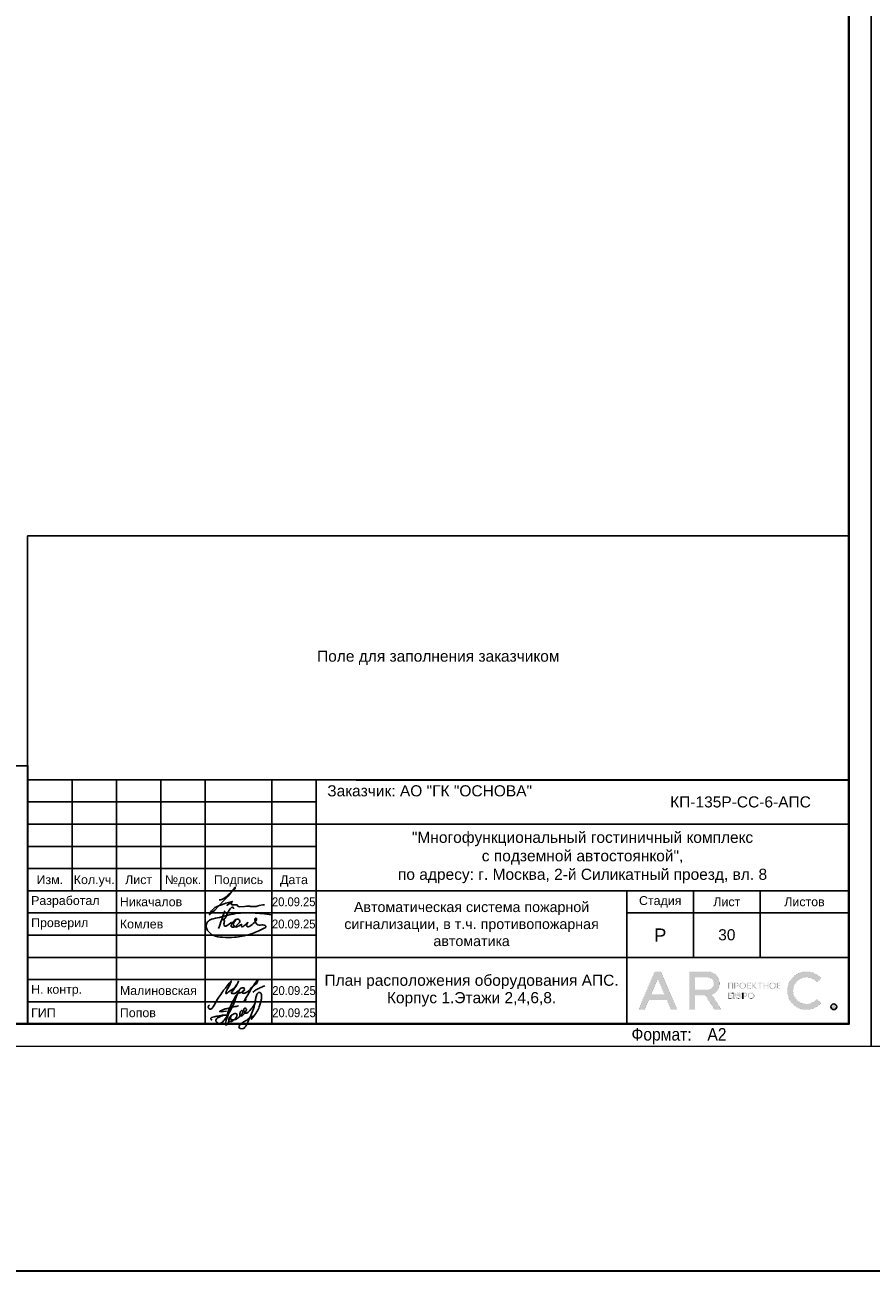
# Model space of a CAD drawing. Header units: millimetres. Extents: x 303602 to 13248484, y -10200551 to -26241.
# Tile 11 of 51: x 491606 to 510667, y -104490 to -76414. Entities that reach past the tile are written whole.
import ezdxf
from ezdxf.enums import TextEntityAlignment as Align

# ---------------------------------------------------------------- set-up
doc = ezdxf.new("R2010")
doc.units = ezdxf.units.MM
doc.layers.get('Defpoints').update_dxf_attribs({"color": 252})
for name, color, linetype, lineweight in [('DB CP Оформление', 7, 'Continuous', 25), ('RC-Извещатели_пожарные', 1, 'Continuous', 30), ('Z-000-P_SCHED', 7, 'Continuous', 20), ('Охрана входов', 252, 'Continuous', 30), ('Рамка', 7, 'Continuous', 18)]:
    doc.layers.add(name, color=color, linetype=linetype, lineweight=lineweight)
doc.layers.add('DB CP Подписи', color=7, linetype='Continuous', lineweight=25, true_color=0x0a45f5)
doc.layers.add('формат', color=250, linetype='Continuous')
doc.styles.add('Arial', font='arial.ttf', dxfattribs={"width": 0.9, "height": 699.9999999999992})
doc.styles.add('CP.Text', font='arial.ttf')
doc.styles.add('CP.Text дата', font='arial.ttf', dxfattribs={"width": 0.9})

# ---------------------------------------------------------------- blocks, each defined once
blk = doc.blocks.new('*U39')
at = {"color": 0, "lineweight": 0}
blk.add_lwpolyline([(-594, 4.393872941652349e-15), (6.661338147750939e-14, 6.661338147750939e-14), (3.331937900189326e-14, 420.0000000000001), (-594.0000000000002, 420.0000000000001)], close=True, dxfattribs=at)
at = {"lineweight": 40}
blk.add_lwpolyline([(-574, 5.000000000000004), (-4.999999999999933, 5.000000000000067), (-4.999999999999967, 415.0000000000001), (-574.0000000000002, 415.0000000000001)], close=True, dxfattribs=at)
at = {"style": 'Arial', "width": 0.9}
blk.add_text('Формат:', height=2.8, dxfattribs=at).set_placement((-53.97311837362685, 1.250000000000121))
at = {"style": 'Arial', "width": 0.9, "flags": 8}
blk.add_attdef('FORMAT', (-36.87188609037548, 1.257088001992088), '', height=2.8, dxfattribs=at)
blk = doc.blocks.new('Попов')
at = {"layer": 'DB CP Подписи', "color": 160, "true_color": 0x0a45f5}
for points in [[(7.394956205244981, 7.032094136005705), (4.284556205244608, 0.8400941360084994), (3.982156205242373, 0.4944941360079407), (3.665356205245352, 0.2583778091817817), (3.190156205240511, 0.09837780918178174), (2.801356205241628, 0.2064941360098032), (2.509696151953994, 0.451294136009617), (2.383756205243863, 0.7680941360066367), (2.429696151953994, 0.9984941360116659), (2.62855620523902, 1.243294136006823), (3.319756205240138, 1.603294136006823), (3.895756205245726, 1.848094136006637), (4.370956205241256, 1.992094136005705), (4.918156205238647, 1.992094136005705)], [(5.979696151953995, 4.069175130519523), (4.859696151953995, -0.1216221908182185), (5.311356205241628, 0.624094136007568), (5.311356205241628, 0.8688941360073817), (5.624396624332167, 1.697142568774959), (6.247356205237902, 2.150494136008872), (6.650556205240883, 2.323294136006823), (6.909756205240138, 2.323294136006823), (7.125756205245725, 2.150494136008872), (7.125756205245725, 1.747294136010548), (6.82335620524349, 1.243294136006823), (6.333756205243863, 0.7968941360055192), (5.714556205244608, 0.5088941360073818), (5.412156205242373, 0.5952941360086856), (5.49855620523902, 1.286494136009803), (5.817585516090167, 1.879286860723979), (5.714556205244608, 1.286494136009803), (5.829756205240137, 0.9552941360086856), (6.146556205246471, 0.8832941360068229), (6.794556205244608, 1.012894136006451), (7.528956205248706, 1.459294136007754), (8.119356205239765, 2.064094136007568), (8.407356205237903, 2.510494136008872), (8.407356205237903, 2.899294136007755), (8.320956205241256, 3.028894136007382), (8.090556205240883, 2.956894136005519), (7.816956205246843, 2.366494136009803), (7.816956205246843, 1.963294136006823), (7.989756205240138, 1.776094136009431), (8.364156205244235, 1.891294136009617), (8.82495620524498, 2.323294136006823), (9.055356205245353, 2.697694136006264), (9.271356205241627, 3.302494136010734), (9.012156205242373, 3.561694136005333), (8.882556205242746, 3.561694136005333), (8.709696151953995, 3.3600941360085), (8.709696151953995, 2.978377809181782), (9.039696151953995, 2.408377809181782), (10.349696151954, 3.378377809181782), (11.11969615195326, 4.410259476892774), (11.27818451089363, 5.133235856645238), (11.35539592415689, 5.654323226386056), (11.38831620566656, 5.819447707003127), (11.35539592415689, 5.654323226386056)], [(7.394956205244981, 7.032094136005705), (6.962956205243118, 6.427294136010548), (4.918156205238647, 1.992094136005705)], [(8.094156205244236, 0.03369413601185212), (8.828556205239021, 0.5520941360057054), (9.980556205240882, 1.272094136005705), (10.85895620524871, 1.761694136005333), (10.41255620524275, 1.084894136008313), (11.57895620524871, 2.611294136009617), (12.16935620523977, 3.84969413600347), (12.471756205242, 4.713694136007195), (12.629696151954, 5.419294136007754), (12.689696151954, 6.2400941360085), (12.54375620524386, 6.945694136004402), (12.34215620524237, 7.075294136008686), (12.03975620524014, 7.075294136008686), (11.64969615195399, 6.6000941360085), (11.379696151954, 5.779294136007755), (11.21895620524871, 4.728094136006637), (10.72935620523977, 3.014494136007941), (9.418956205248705, 0.0336941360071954)], [(3.521356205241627, 2.971294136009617), (3.294445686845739, 2.859738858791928), (4.789696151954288, 2.859738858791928)], [(3.521356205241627, 2.971294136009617), (4.126156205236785, 3.244894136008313), (4.932556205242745, 3.475294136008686), (6.444556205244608, 3.835294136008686), (7.495756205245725, 4.080094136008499)], [(1.534156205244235, 0.8688941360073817), (1.303756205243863, 1.041694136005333), (1.217356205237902, 1.214494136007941), (1.447756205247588, 1.416094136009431), (2.038156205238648, 1.603294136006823), (2.815756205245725, 1.761694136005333), (3.506956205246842, 1.876894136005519), (4.357209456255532, 1.989153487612), (4.918156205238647, 1.992094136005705)]]:
    blk.add_spline(points, degree=3, dxfattribs=at)
at = {"layer": 'DB CP Подписи'}
blk.add_spline([(8.094156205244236, 0.03369413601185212), (7.791756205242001, -0.2544480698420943), (7.618956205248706, -0.4847058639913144), (7.618956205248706, -0.8015058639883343), (7.950156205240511, -1.060705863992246), (8.569356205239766, -1.060705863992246), (8.943756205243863, -0.7583058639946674), (9.116556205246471, -0.4991058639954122), (9.418956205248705, 0.0336941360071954)], degree=3, dxfattribs=at)
blk = doc.blocks.new('A$Cf51998ab')
at = {"layer": 'DB CP Подписи'}
for points in [[(2.024743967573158, 7.175397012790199), (0.02474396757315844, 3.175397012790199), (2.524743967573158, 0.1753970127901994), (9.524743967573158, 6.675397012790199), (17.02474396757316, 19.1753970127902), (23.52474396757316, 28.6753970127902), (29.02474396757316, 35.6753970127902), (35.52474396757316, 43.6753970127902), (36.52474396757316, 44.6753970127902), (30.02474396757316, 30.6753970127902), (28.52474396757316, 26.1753970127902), (28.52474396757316, 25.1753970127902), (31.52474396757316, 26.6753970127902), (36.02474396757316, 30.1753970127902), (43.52474396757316, 36.1753970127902), (45.52474396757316, 39.1753970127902), (47.52474396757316, 42.6753970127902), (47.52474396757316, 43.1753970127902), (48.02474396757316, 44.1753970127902), (40.52474396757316, 31.1753970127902), (37.52474396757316, 25.6753970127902), (40.52474396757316, 25.1753970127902), (47.02474396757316, 28.6753970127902), (47.52474396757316, 29.1753970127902)], [(66.52474396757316, 31.6753970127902), (75.02474396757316, 39.1753970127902), (79.02474396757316, 43.6753970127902), (79.52474396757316, 46.6753970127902), (75.02474396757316, 41.6753970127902), (69.02474396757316, 32.6753970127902), (61.02474396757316, 18.6753970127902), (57.02474396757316, 11.6753970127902), (61.52474396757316, 15.6753970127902)], [(57.52474396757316, 34.1753970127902), (54.52474396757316, 34.1753970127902), (50.02474396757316, 31.1753970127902), (49.52474396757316, 26.1753970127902), (54.02474396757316, 27.6753970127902), (56.02474396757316, 29.1753970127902), (58.02474396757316, 33.1753970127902), (57.52474396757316, 34.1753970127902)], [(59.02474396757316, 30.6753970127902), (55.49455854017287, 28.71229258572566), (55.52474396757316, 25.6753970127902), (57.52474396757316, 25.6753970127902), (62.02474396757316, 27.6753970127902), (65.02474396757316, 29.6753970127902), (65.52474396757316, 30.1753970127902)], [(71.80259313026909, 27.23596012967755), (75.18207571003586, 30.02247973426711), (81.43411698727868, 33.40007838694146), (87.77064376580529, 36.27103771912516), (91.06563812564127, 37.45319772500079)]]:
    blk.add_spline(points, degree=3, dxfattribs=at)
blk = doc.blocks.new('Лого')
at = {"layer": 'DB CP Оформление'}
h = blk.add_hatch(color=0, dxfattribs=at)
edge = h.paths.add_edge_path()
edge.add_line((-3.149615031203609, 491.8564630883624), (-2.145539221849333, 491.0307320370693))
edge.add_arc((-5.466713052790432, 493.7619962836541), 4.300000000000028, 39.43316774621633, 320.5668322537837, ccw=False)
edge.add_line((-2.145539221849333, 496.4932605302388), (-3.149615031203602, 495.6675294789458))
edge.add_arc((-5.466713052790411, 493.7619962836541), 3.000000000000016, 39.43316774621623, 320.5668322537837)
edge = h.paths.add_edge_path()
edge.add_arc((0.7039796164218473, 490.1453402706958), 0.65, 0, 360)
h.paths.add_polyline_path([(-38.91856638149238, 496.3972109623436), (-37.43639440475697, 492.9290438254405), (-40.40073835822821, 492.9290438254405)], flags=16)
edge = h.paths.add_edge_path(flags=16)
edge.add_line((-30.56831019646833, 493.9825875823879), (-27.63778042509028, 493.9825875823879))
edge.add_arc((-27.63778042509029, 495.2825875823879), 1.299999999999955, 270.0000000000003, 360.0000000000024)
edge.add_line((-26.33778042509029, 495.2825875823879), (-26.33778042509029, 495.4512324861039))
edge.add_arc((-27.63778042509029, 495.4512324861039), 1.300000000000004, 359.9999999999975, 449.9999999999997)
edge.add_line((-27.63778042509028, 496.7512324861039), (-30.56831019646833, 496.7512324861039))
edge.add_line((-30.56831019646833, 496.7512324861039), (-30.56831019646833, 493.9825875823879))
h.paths.add_polyline_path([(-35.9689509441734, 489.4953402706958), (-36.88082038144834, 491.6290438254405), (-40.956312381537, 491.6290438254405), (-41.8681818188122, 489.4953402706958), (-43.28192242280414, 489.4953402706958), (-39.6254366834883, 498.0512324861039), (-38.21169607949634, 498.0512324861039), (-34.55521034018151, 489.4953402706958)])
edge = h.paths.add_edge_path()
edge.add_line((-30.56831019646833, 489.4953402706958), (-31.86831019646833, 489.4953402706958))
edge.add_line((-31.86831019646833, 489.4953402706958), (-31.86831019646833, 498.0512324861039))
edge.add_line((-31.86831019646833, 498.0512324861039), (-27.63778042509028, 498.0512324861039))
edge.add_arc((-27.63778042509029, 495.4512324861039), 2.600000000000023, 0, 89.99999999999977, ccw=False)
edge.add_line((-25.03778042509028, 495.4512324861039), (-25.03778042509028, 495.2825875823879))
edge.add_arc((-27.63778042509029, 495.2825875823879), 2.600000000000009, -70.23716168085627, 0, ccw=False)
edge.add_line((-26.75864866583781, 492.8357268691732), (-24.6131234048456, 489.4953402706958))
edge.add_line((-24.6131234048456, 489.4953402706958), (-26.15818166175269, 489.4953402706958))
edge.add_line((-26.15818166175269, 489.4953402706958), (-28.20534579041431, 492.6825875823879))
edge.add_line((-28.20534579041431, 492.6825875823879), (-30.56831019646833, 492.6825875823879))
edge.add_line((-30.56831019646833, 492.6825875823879), (-30.56831019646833, 489.4953402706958))
edge = h.paths.add_edge_path(flags=16)
edge.add_line((-21.27053753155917, 492.6928723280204), (-21.27053753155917, 492.5228723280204))
edge.add_arc((-20.82053753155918, 492.5228723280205), 0.4499999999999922, 180.0000000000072, 270.0000000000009)
edge.add_line((-20.82053753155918, 492.0728723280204), (-20.69150461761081, 492.0728723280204))
edge.add_arc((-20.6915046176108, 492.5228723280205), 0.4500000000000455, 269.9999999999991, 359.9999999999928)
edge.add_line((-20.24150461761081, 492.5228723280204), (-20.24150461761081, 492.6928723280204))
edge.add_arc((-20.69150461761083, 492.6928723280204), 0.4500000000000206, 0, 89.99999999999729)
edge.add_line((-20.69150461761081, 493.1428723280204), (-20.82053753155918, 493.1428723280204))
edge.add_arc((-20.82053753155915, 492.6928723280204), 0.4500000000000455, 90.00000000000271, 180)
edge = h.paths.add_edge_path(flags=17)
edge.add_line((-21.62964566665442, 491.9228723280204), (-21.62964566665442, 492.5328723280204))
edge.add_line((-21.62964566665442, 492.5328723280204), (-21.45053753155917, 492.5328723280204))
edge.add_line((-21.45053753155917, 492.5328723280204), (-21.45053753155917, 492.5228723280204))
edge.add_arc((-20.85053753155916, 492.5228723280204), 0.6000000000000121, 180, 269.999999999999)
edge.add_line((-20.85053753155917, 491.9228723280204), (-20.66150461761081, 491.9228723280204))
edge.add_arc((-20.66150461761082, 492.5228723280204), 0.6000000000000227, 270.000000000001, 360)
edge.add_line((-20.06150461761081, 492.5228723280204), (-20.06150461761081, 492.6928723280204))
edge.add_arc((-20.66150461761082, 492.6928723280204), 0.6000000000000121, 0, 89.99999999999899)
edge.add_line((-20.66150461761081, 493.2928723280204), (-20.85053753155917, 493.2928723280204))
edge.add_arc((-20.85053753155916, 492.6928723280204), 0.6000000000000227, 90.00000000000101, 180)
edge.add_line((-21.45053753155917, 492.6928723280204), (-21.45053753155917, 492.6828723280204))
edge.add_line((-21.45053753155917, 492.6828723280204), (-21.62964566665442, 492.6828723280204))
edge.add_line((-21.62964566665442, 492.6828723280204), (-21.62964566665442, 493.2928723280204))
edge.add_line((-21.62964566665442, 493.2928723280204), (-21.80964566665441, 493.2928723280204))
edge.add_line((-21.80964566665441, 493.2928723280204), (-21.80964566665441, 491.9228723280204))
edge.add_line((-21.80964566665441, 491.9228723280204), (-21.62964566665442, 491.9228723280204))
edge = h.paths.add_edge_path(flags=16)
edge.add_line((-18.44160413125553, 492.6928723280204), (-18.44160413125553, 492.5228723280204))
edge.add_arc((-17.99160413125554, 492.5228723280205), 0.4499999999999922, 180.0000000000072, 270.0000000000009)
edge.add_line((-17.99160413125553, 492.0728723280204), (-17.86257121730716, 492.0728723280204))
edge.add_arc((-17.86257121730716, 492.5228723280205), 0.4500000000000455, 269.9999999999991, 359.9999999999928)
edge.add_line((-17.41257121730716, 492.5228723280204), (-17.41257121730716, 492.6928723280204))
edge.add_arc((-17.86257121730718, 492.6928723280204), 0.4500000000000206, 0, 89.99999999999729)
edge.add_line((-17.86257121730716, 493.1428723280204), (-17.99160413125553, 493.1428723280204))
edge.add_arc((-17.99160413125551, 492.6928723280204), 0.4500000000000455, 90.00000000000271, 180)
edge = h.paths.add_edge_path()
edge.add_line((-18.62160413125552, 492.6928723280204), (-18.62160413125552, 492.5228723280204))
edge.add_arc((-18.02160413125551, 492.5228723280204), 0.6000000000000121, 180, 269.999999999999)
edge.add_line((-18.02160413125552, 491.9228723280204), (-17.83257121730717, 491.9228723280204))
edge.add_arc((-17.83257121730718, 492.5228723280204), 0.6000000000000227, 270.000000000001, 360)
edge.add_line((-17.23257121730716, 492.5228723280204), (-17.23257121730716, 492.6928723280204))
edge.add_arc((-17.83257121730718, 492.6928723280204), 0.6000000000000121, 0, 89.99999999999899)
edge.add_line((-17.83257121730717, 493.2928723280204), (-18.02160413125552, 493.2928723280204))
edge.add_arc((-18.02160413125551, 492.6928723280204), 0.6000000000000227, 90.00000000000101, 180)
edge = h.paths.add_edge_path(flags=16)
edge.add_line((-13.61226025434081, 494.9777851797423), (-13.61226025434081, 494.8077851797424))
edge.add_arc((-13.16226025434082, 494.8077851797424), 0.4499999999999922, 180.0000000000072, 270.0000000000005)
edge.add_line((-13.16226025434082, 494.3577851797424), (-13.03322734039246, 494.3577851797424))
edge.add_arc((-13.03322734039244, 494.8077851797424), 0.4500000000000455, 269.9999999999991, 359.9999999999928)
edge.add_line((-12.58322734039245, 494.8077851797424), (-12.58322734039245, 494.9777851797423))
edge.add_arc((-13.03322734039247, 494.9777851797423), 0.4500000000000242, 0, 89.99999999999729)
edge.add_line((-13.03322734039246, 495.4277851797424), (-13.16226025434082, 495.4277851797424))
edge.add_arc((-13.16226025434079, 494.9777851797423), 0.4500000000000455, 90.00000000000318, 180)
edge = h.paths.add_edge_path()
edge.add_line((-13.79226025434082, 494.9777851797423), (-13.79226025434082, 494.8077851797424))
edge.add_arc((-13.19226025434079, 494.8077851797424), 0.6000000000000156, 180, 269.9999999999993)
edge.add_line((-13.19226025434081, 494.2077851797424), (-13.00322734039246, 494.2077851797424))
edge.add_arc((-13.00322734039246, 494.8077851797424), 0.6000000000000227, 270.000000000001, 360)
edge.add_line((-12.40322734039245, 494.8077851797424), (-12.40322734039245, 494.9777851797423))
edge.add_arc((-13.00322734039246, 494.9777851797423), 0.6000000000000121, 0, 89.99999999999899)
edge.add_line((-13.00322734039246, 495.5777851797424), (-13.19226025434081, 495.5777851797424))
edge.add_arc((-13.19226025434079, 494.9777851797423), 0.6000000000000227, 90.00000000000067, 180)
edge = h.paths.add_edge_path(flags=16)
edge.add_line((-20.28705089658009, 494.9777851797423), (-20.28705089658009, 494.8077851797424))
edge.add_arc((-19.8370508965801, 494.8077851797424), 0.4499999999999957, 180.0000000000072, 270.0000000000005)
edge.add_line((-19.83705089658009, 494.3577851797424), (-19.70801798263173, 494.3577851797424))
edge.add_arc((-19.70801798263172, 494.8077851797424), 0.4500000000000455, 269.9999999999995, 359.9999999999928)
edge.add_line((-19.25801798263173, 494.8077851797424), (-19.25801798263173, 494.9777851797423))
edge.add_arc((-19.70801798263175, 494.9777851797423), 0.4500000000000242, 0, 89.99999999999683)
edge.add_line((-19.70801798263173, 495.4277851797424), (-19.83705089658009, 495.4277851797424))
edge.add_arc((-19.83705089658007, 494.9777851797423), 0.4500000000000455, 90.00000000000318, 180)
edge = h.paths.add_edge_path()
edge.add_line((-20.46705089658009, 494.9777851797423), (-20.46705089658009, 494.8077851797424))
edge.add_arc((-19.86705089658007, 494.8077851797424), 0.6000000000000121, 180, 269.999999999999)
edge.add_line((-19.86705089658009, 494.2077851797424), (-19.67801798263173, 494.2077851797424))
edge.add_arc((-19.67801798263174, 494.8077851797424), 0.6000000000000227, 270.000000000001, 360)
edge.add_line((-19.07801798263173, 494.8077851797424), (-19.07801798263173, 494.9777851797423))
edge.add_arc((-19.67801798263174, 494.9777851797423), 0.6000000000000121, 0, 89.99999999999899)
edge.add_line((-19.67801798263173, 495.5777851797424), (-19.86705089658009, 495.5777851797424))
edge.add_arc((-19.86705089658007, 494.9777851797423), 0.6000000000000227, 90.00000000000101, 180)
edge = h.paths.add_edge_path(flags=16)
edge.add_arc((-19.22667760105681, 492.7878723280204), 0.1800000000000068, 270.0000000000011, 360)
edge.add_line((-19.04667760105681, 492.7878723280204), (-19.0466776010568, 492.9328723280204))
edge.add_arc((-19.22667760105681, 492.9328723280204), 0.1800000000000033, 0, 89.99999999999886)
edge.add_line((-19.2266776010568, 493.1128723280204), (-19.63443714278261, 493.1128723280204))
edge.add_line((-19.63443714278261, 493.1128723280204), (-19.6344371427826, 492.6078723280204))
edge.add_line((-19.6344371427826, 492.6078723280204), (-19.22667760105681, 492.6078723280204))
edge = h.paths.add_edge_path()
edge.add_line((-19.63443714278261, 491.9228723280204), (-19.81443714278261, 491.9228723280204))
edge.add_line((-19.81443714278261, 491.9228723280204), (-19.81443714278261, 493.2928723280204))
edge.add_line((-19.81443714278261, 493.2928723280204), (-19.2266776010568, 493.2928723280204))
edge.add_arc((-19.2266776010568, 492.9328723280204), 0.3600000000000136, 0, 89.99999999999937, ccw=False)
edge.add_line((-18.8666776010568, 492.9328723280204), (-18.86667760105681, 492.7878723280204))
edge.add_arc((-19.22667760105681, 492.7878723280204), 0.3600000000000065, -89.99999999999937, 0, ccw=False)
edge.add_line((-19.22667760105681, 492.4278723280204), (-19.63443714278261, 492.4278723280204))
edge.add_line((-19.63443714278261, 492.4278723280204), (-19.63443714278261, 491.9228723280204))
edge = h.paths.add_edge_path(flags=16)
edge.add_line((-22.41432519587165, 492.0728723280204), (-22.81592550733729, 492.0728723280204))
edge.add_line((-22.81592550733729, 492.0728723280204), (-22.81592550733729, 492.5700955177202))
edge.add_line((-22.81592550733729, 492.5700955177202), (-22.41432519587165, 492.5700955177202))
edge.add_arc((-22.41432519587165, 492.3900955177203), 0.17999999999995, -1.807620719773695e-11, 89.99999999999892, ccw=False)
edge.add_line((-22.23432519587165, 492.3900955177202), (-22.23432519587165, 492.2528723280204))
edge.add_arc((-22.41432519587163, 492.2528723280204), 0.1799999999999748, -90.00000000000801, 0, ccw=False)
h.paths.add_polyline_path([(-16.95626591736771, 495.5777851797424), (-17.51223811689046, 494.9677851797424), (-17.55459530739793, 494.9677851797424), (-17.55459530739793, 495.5777851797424), (-17.73459530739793, 495.5777851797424), (-17.73459530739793, 494.2077851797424), (-17.55459530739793, 494.2077851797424), (-17.55459530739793, 494.8177851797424), (-17.47826675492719, 494.8177851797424), (-16.92229455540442, 494.2077851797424), (-16.67874821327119, 494.2077851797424), (-17.32006333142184, 494.9114214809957), (-16.71271957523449, 495.5777851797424)])
edge = h.paths.add_edge_path()
edge.add_line((-22.10894538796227, 493.1128723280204), (-22.8159255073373, 493.1128723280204))
edge.add_line((-22.8159255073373, 493.1128723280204), (-22.81592550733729, 492.7200955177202))
edge.add_line((-22.81592550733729, 492.7200955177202), (-22.41432519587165, 492.7200955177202))
edge.add_arc((-22.41432519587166, 492.3600955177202), 0.3600000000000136, 0, 89.99999999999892, ccw=False)
edge.add_line((-22.05432519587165, 492.3600955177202), (-22.05432519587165, 492.2828723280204))
edge.add_arc((-22.41432519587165, 492.2828723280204), 0.3600000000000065, -89.99999999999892, 0, ccw=False)
edge.add_line((-22.41432519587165, 491.9228723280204), (-23.01592550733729, 491.9228723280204))
edge.add_line((-23.01592550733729, 491.9228723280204), (-23.01592550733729, 493.2928723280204))
edge.add_line((-23.01592550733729, 493.2928723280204), (-22.10894538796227, 493.2928723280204))
edge.add_line((-22.10894538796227, 493.2928723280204), (-22.10894538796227, 493.1128723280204))
h.paths.add_polyline_path([(-15.99401623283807, 495.3977851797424), (-16.45775531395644, 495.3977851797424), (-16.45775531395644, 495.5777851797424), (-15.35027715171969, 495.5777851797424), (-15.35027715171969, 495.3977851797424), (-15.81401623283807, 495.3977851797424), (-15.81401623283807, 494.2077851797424), (-15.99401623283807, 494.2077851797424)])
h.paths.add_polyline_path([(-14.219327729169, 494.9827851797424), (-14.219327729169, 495.5777851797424), (-14.039327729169, 495.5777851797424), (-14.039327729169, 494.2077851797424), (-14.219327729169, 494.2077851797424), (-14.219327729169, 494.8027851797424), (-14.92320967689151, 494.8027851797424), (-14.92320967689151, 494.2077851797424), (-15.10320967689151, 494.2077851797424), (-15.10320967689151, 495.5777851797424), (-14.92320967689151, 495.5777851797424), (-14.92320967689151, 494.9827851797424)])
h.paths.add_polyline_path([(-11.97615986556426, 494.8027851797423), (-11.97615986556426, 494.3877851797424), (-11.30687213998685, 494.3877851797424), (-11.30687213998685, 494.2077851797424), (-12.15615986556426, 494.2077851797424), (-12.15615986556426, 495.5777851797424), (-11.30687213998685, 495.5777851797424), (-11.30687213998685, 495.3977851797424), (-11.97615986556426, 495.3977851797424), (-11.97615986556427, 494.9827851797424), (-11.34484040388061, 494.9827851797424), (-11.34484040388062, 494.8027851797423)])
edge = h.paths.add_edge_path(flags=16)
edge.add_arc((-21.07411837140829, 495.0727851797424), 0.1800000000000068, 270.0000000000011, 360)
edge.add_line((-20.89411837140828, 495.0727851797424), (-20.89411837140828, 495.2177851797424))
edge.add_arc((-21.07411837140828, 495.2177851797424), 0.1800000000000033, 0, 89.99999999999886)
edge.add_line((-21.07411837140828, 495.3977851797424), (-21.48187791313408, 495.3977851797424))
edge.add_line((-21.48187791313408, 495.3977851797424), (-21.48187791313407, 494.8927851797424))
edge.add_line((-21.48187791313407, 494.8927851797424), (-21.07411837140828, 494.8927851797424))
h.paths.add_polyline_path([(-22.81592550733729, 494.2077851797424), (-23.01592550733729, 494.2077851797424), (-23.01592550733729, 495.5777851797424), (-21.90894538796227, 495.5777851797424), (-21.90894538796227, 494.2077851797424), (-22.10894538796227, 494.2077851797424), (-22.10894538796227, 495.3977851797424), (-22.81592550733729, 495.3977851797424)])
h.paths.add_polyline_path([(-18.65095050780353, 494.8027851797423), (-18.65095050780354, 494.3877851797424), (-17.98166278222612, 494.3877851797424), (-17.98166278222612, 494.2077851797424), (-18.83095050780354, 494.2077851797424), (-18.83095050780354, 495.5777851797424), (-17.98166278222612, 495.5777851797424), (-17.98166278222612, 495.3977851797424), (-18.65095050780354, 495.3977851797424), (-18.65095050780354, 494.9827851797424), (-18.01963104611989, 494.9827851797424), (-18.01963104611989, 494.8027851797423)])
edge = h.paths.add_edge_path()
edge.add_line((-21.48187791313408, 494.2077851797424), (-21.66187791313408, 494.2077851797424))
edge.add_line((-21.66187791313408, 494.2077851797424), (-21.66187791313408, 495.5777851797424))
edge.add_line((-21.66187791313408, 495.5777851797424), (-21.07411837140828, 495.5777851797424))
edge.add_arc((-21.07411837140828, 495.2177851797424), 0.3600000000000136, 0, 89.99999999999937, ccw=False)
edge.add_line((-20.71411837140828, 495.2177851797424), (-20.71411837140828, 495.0727851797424))
edge.add_arc((-21.07411837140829, 495.0727851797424), 0.3600000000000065, -89.99999999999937, 0, ccw=False)
edge.add_line((-21.07411837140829, 494.7127851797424), (-21.48187791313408, 494.7127851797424))
edge.add_line((-21.48187791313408, 494.7127851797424), (-21.48187791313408, 494.2077851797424))
edge = h.paths.add_edge_path()
edge.add_line((-19.81443714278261, 493.2928723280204), (-19.81443714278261, 491.9228723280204))
edge.add_line((-22.10894538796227, 493.2928723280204), (-22.10894538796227, 493.1128723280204))
at = {"layer": 'DB CP Оформление', "color": 0}
for p, q in [((-22.10894538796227, 493.2928723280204), (-22.10894538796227, 493.1128723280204)), ((-19.81443714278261, 493.2928723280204), (-19.81443714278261, 491.9228723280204))]:
    blk.add_line(p, q, dxfattribs=at)
at = {"layer": 'DB CP Оформление', "color": 0, "const_width": 0.01}
for points in [[(-35.9689509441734, 489.4953402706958), (-36.88082038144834, 491.6290438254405), (-40.956312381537, 491.6290438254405), (-41.8681818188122, 489.4953402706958), (-43.28192242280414, 489.4953402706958), (-39.6254366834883, 498.0512324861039), (-38.21169607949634, 498.0512324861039), (-34.55521034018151, 489.4953402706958)], [(-38.91856638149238, 496.3972109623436), (-37.43639440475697, 492.9290438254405), (-40.40073835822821, 492.9290438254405)], [(-22.81592550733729, 494.2077851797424), (-23.01592550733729, 494.2077851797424), (-23.01592550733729, 495.5777851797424), (-21.90894538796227, 495.5777851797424), (-21.90894538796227, 494.2077851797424), (-22.10894538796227, 494.2077851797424), (-22.10894538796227, 495.3977851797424), (-22.81592550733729, 495.3977851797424)], [(-18.65095050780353, 494.8027851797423), (-18.65095050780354, 494.3877851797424), (-17.98166278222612, 494.3877851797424), (-17.98166278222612, 494.2077851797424), (-18.83095050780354, 494.2077851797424), (-18.83095050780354, 495.5777851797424), (-17.98166278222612, 495.5777851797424), (-17.98166278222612, 495.3977851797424), (-18.65095050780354, 495.3977851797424), (-18.65095050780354, 494.9827851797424), (-18.01963104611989, 494.9827851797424), (-18.01963104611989, 494.8027851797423)], [(-16.95626591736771, 495.5777851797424), (-17.51223811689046, 494.9677851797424), (-17.55459530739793, 494.9677851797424), (-17.55459530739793, 495.5777851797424), (-17.73459530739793, 495.5777851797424), (-17.73459530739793, 494.2077851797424), (-17.55459530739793, 494.2077851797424), (-17.55459530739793, 494.8177851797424), (-17.47826675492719, 494.8177851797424), (-16.92229455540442, 494.2077851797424), (-16.67874821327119, 494.2077851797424), (-17.32006333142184, 494.9114214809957), (-16.71271957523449, 495.5777851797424)], [(-15.99401623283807, 495.3977851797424), (-16.45775531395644, 495.3977851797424), (-16.45775531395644, 495.5777851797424), (-15.35027715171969, 495.5777851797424), (-15.35027715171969, 495.3977851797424), (-15.81401623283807, 495.3977851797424), (-15.81401623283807, 494.2077851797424), (-15.99401623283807, 494.2077851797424)], [(-14.219327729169, 494.9827851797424), (-14.219327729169, 495.5777851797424), (-14.039327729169, 495.5777851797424), (-14.039327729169, 494.2077851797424), (-14.219327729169, 494.2077851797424), (-14.219327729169, 494.8027851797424), (-14.92320967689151, 494.8027851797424), (-14.92320967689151, 494.2077851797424), (-15.10320967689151, 494.2077851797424), (-15.10320967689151, 495.5777851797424), (-14.92320967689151, 495.5777851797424), (-14.92320967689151, 494.9827851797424)], [(-11.97615986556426, 494.8027851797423), (-11.97615986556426, 494.3877851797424), (-11.30687213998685, 494.3877851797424), (-11.30687213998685, 494.2077851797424), (-12.15615986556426, 494.2077851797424), (-12.15615986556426, 495.5777851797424), (-11.30687213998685, 495.5777851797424), (-11.30687213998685, 495.3977851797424), (-11.97615986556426, 495.3977851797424), (-11.97615986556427, 494.9827851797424), (-11.34484040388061, 494.9827851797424), (-11.34484040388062, 494.8027851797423)]]:
    blk.add_lwpolyline(points, close=True, dxfattribs=at)
for points in [[(-30.56831019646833, 489.4953402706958), (-31.86831019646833, 489.4953402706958), (-31.86831019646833, 498.0512324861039), (-27.63778042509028, 498.0512324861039, -0.414213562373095), (-25.03778042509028, 495.4512324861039), (-25.03778042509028, 495.2825875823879, -0.316436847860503), (-26.75864866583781, 492.8357268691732), (-24.6131234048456, 489.4953402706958), (-26.15818166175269, 489.4953402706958), (-28.20534579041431, 492.6825875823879), (-30.56831019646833, 492.6825875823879)], [(-3.149615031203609, 491.8564630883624), (-2.145539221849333, 491.0307320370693, -2.790346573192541), (-2.145539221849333, 496.4932605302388), (-3.149615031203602, 495.6675294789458, 2.790346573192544)], [(-30.56831019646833, 493.9825875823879), (-27.63778042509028, 493.9825875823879, 0.414213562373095), (-26.33778042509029, 495.2825875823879), (-26.33778042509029, 495.4512324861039, 0.414213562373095), (-27.63778042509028, 496.7512324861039), (-30.56831019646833, 496.7512324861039)], [(-21.48187791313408, 494.2077851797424), (-21.66187791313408, 494.2077851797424), (-21.66187791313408, 495.5777851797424), (-21.07411837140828, 495.5777851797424, -0.4142135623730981), (-20.71411837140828, 495.2177851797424), (-20.71411837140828, 495.0727851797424, -0.4142135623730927), (-21.07411837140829, 494.7127851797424), (-21.48187791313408, 494.7127851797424)], [(-21.07411837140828, 494.8927851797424, 0.4142135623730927), (-20.89411837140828, 495.0727851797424), (-20.89411837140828, 495.2177851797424, 0.4142135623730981), (-21.07411837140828, 495.3977851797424), (-21.48187791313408, 495.3977851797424), (-21.48187791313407, 494.8927851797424)], [(-20.46705089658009, 494.9777851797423), (-20.46705089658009, 494.8077851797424, 0.414213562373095), (-19.86705089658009, 494.2077851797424), (-19.67801798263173, 494.2077851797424, 0.414213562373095), (-19.07801798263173, 494.8077851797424), (-19.07801798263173, 494.9777851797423, 0.414213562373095), (-19.67801798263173, 495.5777851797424), (-19.86705089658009, 495.5777851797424, 0.414213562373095)], [(-20.28705089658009, 494.9777851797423), (-20.28705089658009, 494.8077851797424, 0.414213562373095), (-19.83705089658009, 494.3577851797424), (-19.70801798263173, 494.3577851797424, 0.414213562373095), (-19.25801798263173, 494.8077851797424), (-19.25801798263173, 494.9777851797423, 0.414213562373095), (-19.70801798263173, 495.4277851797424), (-19.83705089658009, 495.4277851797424, 0.414213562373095)], [(-13.79226025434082, 494.9777851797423), (-13.79226025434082, 494.8077851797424, 0.414213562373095), (-13.19226025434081, 494.2077851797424), (-13.00322734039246, 494.2077851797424, 0.414213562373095), (-12.40322734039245, 494.8077851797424), (-12.40322734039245, 494.9777851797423, 0.414213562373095), (-13.00322734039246, 495.5777851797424), (-13.19226025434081, 495.5777851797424, 0.414213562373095)], [(-13.61226025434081, 494.9777851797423), (-13.61226025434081, 494.8077851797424, 0.414213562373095), (-13.16226025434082, 494.3577851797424), (-13.03322734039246, 494.3577851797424, 0.414213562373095), (-12.58322734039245, 494.8077851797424), (-12.58322734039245, 494.9777851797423, 0.414213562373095), (-13.03322734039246, 495.4277851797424), (-13.16226025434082, 495.4277851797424, 0.414213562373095)], [(-22.10894538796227, 493.1128723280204), (-22.8159255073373, 493.1128723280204), (-22.81592550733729, 492.7200955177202), (-22.41432519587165, 492.7200955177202, -0.4142135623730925), (-22.05432519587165, 492.3600955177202), (-22.05432519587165, 492.2828723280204, -0.4142135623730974), (-22.41432519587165, 491.9228723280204), (-23.01592550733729, 491.9228723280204), (-23.01592550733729, 493.2928723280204), (-22.10894538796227, 493.2928723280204)], [(-22.41432519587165, 492.0728723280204), (-22.81592550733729, 492.0728723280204), (-22.81592550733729, 492.5700955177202), (-22.41432519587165, 492.5700955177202, -0.4142135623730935), (-22.23432519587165, 492.3900955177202), (-22.23432519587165, 492.2528723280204, -0.4142135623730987)], [(-21.62964566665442, 491.9228723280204), (-21.62964566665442, 492.5328723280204), (-21.45053753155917, 492.5328723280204), (-21.45053753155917, 492.5228723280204, 0.414213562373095), (-20.85053753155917, 491.9228723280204), (-20.66150461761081, 491.9228723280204, 0.414213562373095), (-20.06150461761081, 492.5228723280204), (-20.06150461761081, 492.6928723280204, 0.414213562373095), (-20.66150461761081, 493.2928723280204), (-20.85053753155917, 493.2928723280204, 0.414213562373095), (-21.45053753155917, 492.6928723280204), (-21.45053753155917, 492.6828723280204), (-21.62964566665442, 492.6828723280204), (-21.62964566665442, 493.2928723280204), (-21.80964566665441, 493.2928723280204), (-21.80964566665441, 491.9228723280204)], [(-21.27053753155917, 492.6928723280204), (-21.27053753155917, 492.5228723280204, 0.414213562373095), (-20.82053753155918, 492.0728723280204), (-20.69150461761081, 492.0728723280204, 0.414213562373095), (-20.24150461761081, 492.5228723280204), (-20.24150461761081, 492.6928723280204, 0.414213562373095), (-20.69150461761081, 493.1428723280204), (-20.82053753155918, 493.1428723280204, 0.414213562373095)], [(-19.63443714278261, 491.9228723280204), (-19.81443714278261, 491.9228723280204), (-19.81443714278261, 493.2928723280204), (-19.2266776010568, 493.2928723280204, -0.4142135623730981), (-18.8666776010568, 492.9328723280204), (-18.86667760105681, 492.7878723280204, -0.4142135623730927), (-19.22667760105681, 492.4278723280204), (-19.63443714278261, 492.4278723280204)], [(-19.22667760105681, 492.6078723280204, 0.4142135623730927), (-19.04667760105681, 492.7878723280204), (-19.0466776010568, 492.9328723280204, 0.4142135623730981), (-19.2266776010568, 493.1128723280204), (-19.63443714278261, 493.1128723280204), (-19.6344371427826, 492.6078723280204)], [(-18.62160413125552, 492.6928723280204), (-18.62160413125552, 492.5228723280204, 0.414213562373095), (-18.02160413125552, 491.9228723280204), (-17.83257121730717, 491.9228723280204, 0.414213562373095), (-17.23257121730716, 492.5228723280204), (-17.23257121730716, 492.6928723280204, 0.414213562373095), (-17.83257121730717, 493.2928723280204), (-18.02160413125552, 493.2928723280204, 0.414213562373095)], [(-18.44160413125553, 492.6928723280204), (-18.44160413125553, 492.5228723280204, 0.414213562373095), (-17.99160413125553, 492.0728723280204), (-17.86257121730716, 492.0728723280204, 0.414213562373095), (-17.41257121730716, 492.5228723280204), (-17.41257121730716, 492.6928723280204, 0.414213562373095), (-17.86257121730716, 493.1428723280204), (-17.99160413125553, 493.1428723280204, 0.414213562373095)]]:
    blk.add_lwpolyline(points, format="xyb", close=True, dxfattribs=at)
at = {"layer": 'DB CP Оформление', "color": 0}
blk.add_circle((0.7039796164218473, 490.1453402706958), 0.65, dxfattribs=at)
at = {"layer": 'Defpoints', "color": 0}
blk.add_lwpolyline([(-45.89650028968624, 501.2732863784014), (4.103499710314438, 501.2732863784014), (4.103499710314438, 486.2732863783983), (-45.89650028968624, 486.2732863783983)], close=True, dxfattribs=at)
blk = doc.blocks.new('A$C5BE547C8')
at = {"layer": 'DB CP Подписи', "color": 160, "true_color": 0x0a45f5}
for points in [[(-36.17550682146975, 134.4371501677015), (61.71678818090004, 412.4869762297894)], [(12.77064067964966, 273.4620631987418), (54.9465189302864, 284.4855278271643), (94.154754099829, 355.2698806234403), (190.2780455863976, 461.4464249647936), (197.8667517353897, 439.9583000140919)], [(553.6754189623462, 292.4671654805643), (541.1363445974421, 294.8536106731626), (543.5881781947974, 221.3447915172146), (618.3679039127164, 188.8783703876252), (688.8570107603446, 181.5274854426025), (702.341915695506, 169.2760206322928), (655.1448083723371, 128.8461685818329), (445.8771119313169, 43.72502877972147), (210.5232081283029, -1.356840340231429), (25.1820216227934, -2.336883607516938), (-119.9528827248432, 30.00445333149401), (-207.229957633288, 105.4676031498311), (-226.8427679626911, 202.491644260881), (-177.8107121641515, 263.2541753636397), (-54.24994114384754, 301.4757719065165), (189.9297362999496, 360.2782164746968), (498.8316938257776, 377.9189649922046), (787.0024744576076, 349.3846527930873)], [(12.77064067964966, 273.4620631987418), (53.68175455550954, 259.2054039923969), (47.35787273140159, 207.3811667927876), (60.00563637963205, 173.2529950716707), (97.94904722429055, 183.3650324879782)], [(97.94904722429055, 183.3650324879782), (177.0679458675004, 224.8184770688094), (161.8986921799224, 163.5096667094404), (207.1457470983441, 161.4226177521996), (266.314922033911, 204.5548820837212), (296.9437179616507, 255.3396693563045), (253.785020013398, 280.3842265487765), (197.7158576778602, 243.8061435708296), (177.076149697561, 224.897245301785)], [(240.4512582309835, 278.160545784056), (216.6761126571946, 242.9138925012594), (193.0570860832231, 200.9501308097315), (214.3763311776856, 163.8837520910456), (260.4151262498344, 165.1061032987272), (324.2741268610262, 195.7046833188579), (317.2758679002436, 178.2197674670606), (323.3993369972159, 165.9803596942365), (371.5122399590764, 186.0879841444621), (421.3747226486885, 228.0517155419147), (401.2547955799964, 186.9622102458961), (414.3764636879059, 162.4833644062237), (464.2389463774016, 183.4652452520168), (539.4700353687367, 247.2851138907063), (556.5207641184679, 274.5734312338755), (553.6754189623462, 292.4671654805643)]]:
    blk.add_spline(points, degree=3, dxfattribs=at)
blk = doc.blocks.new('Никачалов')
blk.add_lwpolyline([(-307.2528087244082, -10.52482762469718), (-266.7209943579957, -10.52482762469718), (-217.2917009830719, 12.19796214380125), (-151.053767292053, 56.65713122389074), (-104.5903002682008, 97.1639252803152), (-42.3079472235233, 148.5397506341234), (-2.762450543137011, 181.1417946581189), (25.90605847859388, 213.7455219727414), (43.7010164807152, 235.4819012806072), (55.56432182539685, 255.2404097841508), (61.49597449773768, 269.0720390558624), (48.64291482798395, 267.0958515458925), (20.96416013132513, 227.5771512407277), (-26.48906123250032, 171.2625404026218), (-43.29770154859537, 147.551656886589), (-106.566372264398, 73.45304175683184), (-171.8145516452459, 1.330614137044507), (-320.1058683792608, -151.8054015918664), (-406.1148320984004, -241.7118334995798), (-487.1818974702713, -312.8461673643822), (-518.8162328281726, -343.4720238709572), (-528.703466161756, -345.4482113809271), (-526.7239574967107, -334.5808633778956), (-516.8401608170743, -316.7968590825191), (-494.0998678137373, -283.2067213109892), (-477.294664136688, -261.4703420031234), (-435.7730954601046, -217.0111729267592), (-400.1831794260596, -188.3598206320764), (-362.6171914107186, -168.6013121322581), (-318.1297963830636, -150.8173078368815), (-234.0969046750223, -118.213580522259), (-154.0195936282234, -90.55032198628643), (-5.728276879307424, -52.01971543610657), (-125.3510846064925, -134.0213973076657), (-130.2929829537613, -133.0333035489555), (-128.316910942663, -131.0571160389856), (-95.39726961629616, -111.8204287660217), (-59.85203000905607, -95.76348443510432), (-27.71938084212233, -87.49177623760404), (-25.77080201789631, -90.41229184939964), (-29.66795968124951, -102.5757764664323), (-30.15252690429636, -110.3610126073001), (-29.17995580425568, -115.7122051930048), (-24.3102270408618, -121.0650810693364), (-17.49535610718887, -123.4974413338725), (-8.24390245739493, -125.9314848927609), (2.468126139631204, -127.3909010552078), (14.15272583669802, -127.3909010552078), (101.7906602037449, -127.3909010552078), (105.0348549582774, -129.2711407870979), (104.8664592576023, -152.815378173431), (110.9218312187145, -158.3651994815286), (128.4246742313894, -163.9133375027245), (156.4780234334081, -166.202617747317), (264.0107071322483, -165.9518068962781), (307.6251938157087, -158.1497378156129), (346.3905716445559, -151.961947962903), (383.8122205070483, -151.961947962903), (403.5351374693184, -158.7119581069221), (436.9152894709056, -161.67118948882), (526.11689822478, -161.927050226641), (598.5373598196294, -138.5208429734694), (676.6111056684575, -125.8742528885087), (713.761259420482, -126.4129070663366)])
blk = doc.blocks.new('ауацуа')
at = {"layer": 'DB CP Оформление'}
for p, q in [((-901444.4389830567, -47611.55045884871), (-882944.4389830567, -47611.55045884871)), ((-901444.4389830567, -53111.55045884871), (-901444.4389830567, -47611.55045884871)), ((-900444.4389830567, -47611.55045884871), (-900444.4389830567, -50111.55045884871)), ((-899444.4389830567, -47611.55045884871), (-899444.4389830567, -53111.55045884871)), ((-898444.4389830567, -47611.55045884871), (-898444.4389830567, -50111.55045884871)), ((-897444.4389830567, -47611.55045884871), (-897444.4389830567, -53111.55045884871)), ((-895944.4389830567, -47611.55045884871), (-895944.4389830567, -53111.55045884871)), ((-894944.4389830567, -53111.55045884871), (-894944.4389830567, -47612.58197722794)), ((-901444.4389830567, -48111.55045884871), (-894944.4389830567, -48111.55045884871)), ((-901444.4389830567, -48611.55045884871), (-894944.4389830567, -48611.55045884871)), ((-894944.4389830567, -48611.55045884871), (-882944.4389830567, -48611.55045884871)), ((-901444.4389830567, -49111.55045884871), (-894944.4389830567, -49111.55045884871)), ((-901444.4389830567, -49611.55045884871), (-894944.4389830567, -49611.55045884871)), ((-901444.4389830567, -50111.55045884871), (-882944.4389830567, -50111.55045884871)), ((-887944.4389830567, -53111.55045884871), (-887944.4389830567, -50111.55045884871)), ((-887944.4389830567, -50111.55045884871), (-887944.4389830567, -53111.55045884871)), ((-886444.4389830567, -50111.55045884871), (-886444.4389830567, -51611.55045884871)), ((-884944.4389830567, -50111.55045884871), (-884944.4389830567, -51611.55045884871)), ((-901444.4389830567, -50611.55045884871), (-894944.4389830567, -50611.55045884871)), ((-887944.4389830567, -50611.55045884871), (-882944.4389830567, -50611.55045884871)), ((-901444.4389830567, -51111.55045884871), (-894944.4389830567, -51111.55045884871)), ((-901444.4389830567, -51611.55045884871), (-894944.4389830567, -51611.55045884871)), ((-894944.4389830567, -51611.55045884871), (-882944.4389830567, -51611.55045884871)), ((-901444.4389830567, -52111.55045884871), (-894944.4389830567, -52111.55045884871)), ((-901444.4389830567, -52611.55045884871), (-894944.4389830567, -52611.55045884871)), ((-901444.4389830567, -53111.55045884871), (-882944.4389830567, -53111.55045884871))]:
    blk.add_line(p, q, dxfattribs=at)
at = {"layer": 'DB CP Оформление', "ltscale": 100}
blk.add_line((-882944.4389830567, -53111.55045884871), (-882944.4389830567, -47611.55045884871), dxfattribs=at)
at = {"layer": 'DB CP Оформление'}
blk.add_lwpolyline([(-887944.4389830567, -51611.55045884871), (-882944.4389830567, -51611.55045884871), (-882944.4389830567, -53111.55045884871), (-887944.4389830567, -53111.55045884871)], close=True, dxfattribs=at)
at = {"layer": 'DB CP Оформление', "color": 0, "xscale": 100, "yscale": 100, "zscale": 100}
blk.add_blockref('Лого', (-883354.7889540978, -101738.8790966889), dxfattribs=at)
at = {"layer": 'DB CP Подписи'}
blk.add_blockref('Никачалов', (-896824.2117446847, -50303.85781468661), dxfattribs=at)
at = {"layer": 'DB CP Подписи', "color": 160, "true_color": 0x0a45f5, "xscale": 1.445624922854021, "yscale": 1.445624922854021, "zscale": 1.445624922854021}
blk.add_blockref('A$C5BE547C8', (-897091.0831624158, -51157.1531102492), dxfattribs=at)
at = {"layer": 'DB CP Подписи'}
for name, p, xscale, yscale, zscale in [('A$Cf51998ab', (-897379.3541802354, -52782.28930560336), 14.0625, 14.0625, 14.0625), ('Попов', (-897444.4389830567, -53111.55045884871), 100, 100, 100)]:
    blk.add_blockref(name, p, dxfattribs=dict(at, xscale=xscale, yscale=yscale, zscale=zscale))
at = {"layer": 'DB CP Оформление', "style": 'CP.Text'}
for s, p in [('Изм.', (-900944.4389830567, -49861.55045884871)), ('Кол.уч.', (-899944.4389830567, -49861.55045884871)), ('Лист', (-898944.4389830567, -49861.55045884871)), ('№док.', (-897944.4389830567, -49861.55045884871)), ('Подпись', (-896694.4389830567, -49861.55045884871)), ('Дата', (-895444.4389830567, -49861.55045884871))]:
    blk.add_text(s, height=200, dxfattribs=at).set_placement(p, align=Align.MIDDLE_CENTER)
at = {"layer": 'DB CP Оформление'}
for s, insert, char_height, width, attachment_point, style in [('\\pxi1,t1;Заказчик: АО "ГК "ОСНОВА"', (-894944.4389830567, -47861.55045884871), 250, 8500, 4, 'CP.Text'), ('КП-135Р-СС-6-АПС', (-886970.4668877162, -48111.55045884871), 250, 3500.000000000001, 4, 'CP.Text'), ('"Многофункциональный гостиничный комплекс ^Jс подземной автостоянкой", \\Pпо адресу: г. Москва, 2-й Силикатный проезд, вл. 8', (-888944.4389830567, -49361.55045884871), 250, 12000, 5, 'CP.Text'), (' Разработал', (-901444.4389830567, -50361.55045884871), 200, 1999.999999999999, 4, 'CP.Text'), (' Никачалов', (-899444.4389830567, -50361.55045884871), 200, 1999.999999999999, 4, 'CP.Text'), ('20.09.25', (-895450.4190462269, -50361.55045884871), 200, 1000, 5, 'CP.Text дата'), ('Стадия', (-887194.4389830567, -50361.55045884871), 200, 1499.999999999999, 5, 'CP.Text'), ('Лист', (-885694.4389830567, -50361.55045884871), 200, 1499.999999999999, 5, 'CP.Text'), ('Листов', (-883944.4389830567, -50361.55045884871), 200, 2000, 5, 'CP.Text'), ('\\pxl0.2375,r0.2375;Автоматическая система пожарной сигнализации, в т.ч. противопожарная автоматика', (-891444.4389830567, -50861.55045884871), 230, 6999.999999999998, 5, 'CP.Text'), (' Проверил', (-901444.4389830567, -50861.55045884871), 200, 1999.999999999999, 4, 'CP.Text'), (' Комлев', (-899444.4389830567, -50861.55045884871), 200, 1999.999999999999, 4, 'CP.Text'), ('20.09.25', (-895450.4190462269, -50861.55045884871), 200, 1000, 5, 'CP.Text дата'), ('Р', (-887194.4389830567, -51111.55045884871), 300, 1499.999999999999, 5, 'CP.Text'), (' Н. контр.', (-901444.4389830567, -52361.55045884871), 200, 1999.999999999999, 4, 'CP.Text'), (' Малиновская', (-899444.4389830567, -52361.55045884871), 200, 1999.999999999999, 4, 'CP.Text'), ('20.09.25', (-895444.4389830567, -52361.55045884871), 200, 1000, 5, 'CP.Text дата'), (' ГИП', (-901444.4389830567, -52861.55045884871), 200, 1999.999999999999, 4, 'CP.Text'), (' Попов', (-899444.4389830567, -52861.55045884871), 200, 1999.999999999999, 4, 'CP.Text'), ('20.09.25', (-895444.4389830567, -52861.55045884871), 200, 1000, 5, 'CP.Text дата')]:
    blk.add_mtext(s, dxfattribs=dict(at, insert=insert, char_height=char_height, width=width, attachment_point=attachment_point, style=style))

msp = doc.modelspace()

# ---------------------------------------------------------------- linework, layer by layer
at = {"layer": 'Defpoints'}
for p, q in [((491667.3991586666, -87921.37234202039), (510167.3991586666, -87921.37234202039)), ((491667.3992294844, -93421.37238954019), (491667.3992294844, -87921.37238954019))]:
    msp.add_line(p, q, dxfattribs=at)
at = {"layer": 'Defpoints', "color": 0, "lineweight": 18, "ltscale": 0.008333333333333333}
msp.add_line((499070.5888891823, -93429.06130261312), (510167.3993003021, -93429.06130261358), dxfattribs=at)
at = {"layer": 'Defpoints'}
for points in [[(491667.3993003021, -87921.37243771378), (510167.3993003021, -87921.37243771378), (510167.3993003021, -93421.3724376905), (491667.3993003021, -93421.3724376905)], [(491667.3993003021, -93421.3724376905), (510167.3993003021, -93421.3724376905), (510167.3993003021, -98921.37243766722), (491667.3993003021, -98921.37243766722)]]:
    msp.add_lwpolyline(points, close=True, dxfattribs=at)
at = {"layer": 'Defpoints', "color": 3, "lineweight": 30}
msp.add_lwpolyline([(483004.3993003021, -93110.37243766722), (491667.3993003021, -93099.37243766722), (491667.3993003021, -98921.37243766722), (483004.3993003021, -98932.37243766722)], close=True, dxfattribs=at)
at = {"layer": 'RC-Извещатели_пожарные', "lineweight": 30}
msp.add_lwpolyline([(329285, -48338), (1052378, -48338), (1052378, -104490), (329285, -104490)], close=True, dxfattribs=at)
at = {"layer": 'Охрана входов', "color": 0, "lineweight": 18, "ltscale": 0.008333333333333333}
for p, q in [((510167.3993003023, -89089.0630291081), (510167.4005274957, -90825.06233850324)), ((510167.4005274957, -90825.06233850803), (510167.4005274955, -93429.0613026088))]:
    msp.add_line(p, q, dxfattribs=at)
at = {"layer": 'Рамка'}
for p in [(510167.3993003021, -93421.37243766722), (491667.3993003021, -98921.37243766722)]:
    msp.add_line(p, (510167.3993003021, -98921.37243766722), dxfattribs=at)
msp.add_lwpolyline([(453267.3993003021, -98921.37243766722), (510167.3993003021, -98921.37243766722), (510167.3993003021, -57921.37243766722), (453267.3993003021, -57921.37243766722)], close=True, dxfattribs=at)

# ---------------------------------------------------------------- block references
msp.add_blockref('ауацуа', (1393111.838283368, -45809.82197881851))
at = {"layer": 'формат', "xscale": 100, "yscale": 100, "zscale": 100}
msp.add_blockref('*U39', (510667.3993003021, -99421.37243766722), dxfattribs=at).add_auto_attribs({'FORMAT': 'А2'})
msp.add_blockref('*U39', (570067.3993003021, -99421.3724376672), dxfattribs=at)

# ---------------------------------------------------------------- texts
at = {"layer": 'Defpoints', "insert": (500917.3992294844, -90671.37238954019), "char_height": 250, "width": 18500, "attachment_point": 5, "style": 'CP.Text'}
msp.add_mtext('\\pxl0.2375,r0.2375;Поле для заполнения заказчиком', dxfattribs=at)
at = {"layer": 'Z-000-P_SCHED', "insert": (501667.3993003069, -98171.37243766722), "char_height": 250, "width": 6999.999999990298, "attachment_point": 5, "line_spacing_factor": 0.9417779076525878, "style": 'CP.Text'}
msp.add_mtext('План расположения оборудования АПС.\\PКорпус 1.Этажи 2,4,6,8.', dxfattribs=at)
at = {"layer": 'Рамка', "style": 'CP.Text'}
msp.add_text('30', height=250, dxfattribs=at).set_placement((507418.0106865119, -96912.99866103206), align=Align.MIDDLE_CENTER)

doc.saveas('drawing.dxf')
